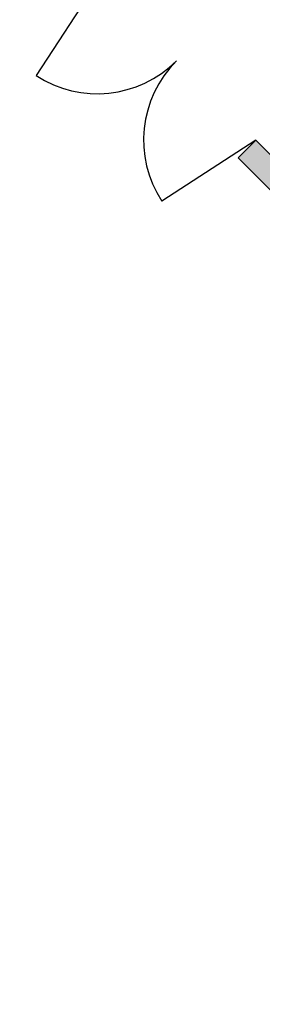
# Model space of a CAD drawing. Header units: metres. Extents: x 2172.2 to 2210.6, y 415.3 to 458.1.
# Tile 1 of 168: x 2185.7 to 2188.1, y 416.8 to 426.7. Entities that reach past the tile are written whole.
import ezdxf

# ---------------------------------------------------------------- set-up
doc = ezdxf.new("R2010")
doc.units = ezdxf.units.M
doc.layers.add('NC_N1_WALLS', color=7, linetype='CONTINUOUS', lineweight=25)

# ---------------------------------------------------------------- blocks, each defined once
blk = doc.blocks.new('NC_N1_ARCHITECTURE')
at = {"layer": 'NC_N1_WALLS', "true_color": 0xe7e6e1}
blk.add_hatch(color=256, dxfattribs=at).paths.add_polyline_path([(6.354817, -17.161343), (-2.147606, -8.65892), (-1.970829, -8.482143), (6.531594, -16.984568)])
at = {"layer": 'NC_N1_WALLS', "linetype": 'CONTINUOUS', "lineweight": -2}
blk.add_lwpolyline([(6.354817, -17.161343), (-2.147606, -8.65892), (-1.970829, -8.482143), (6.531594, -16.984568)], close=True, dxfattribs=at)
blk = doc.blocks.new('NC_N1_DOOR_D3')
at = {"color": 0, "linetype": 'CONTINUOUS'}
for points in [[(-1.125, 0), (-0.8911, 1.1004)], [(1.125, 0), (0.8911, 1.1004)]]:
    blk.add_lwpolyline(points, dxfattribs=at)
at = {"color": 0}
for centre, start, end in [((-1.125, 0), 0, 78), ((1.125, 0), 102, 180)]:
    blk.add_arc(centre, 1.125, start, end, dxfattribs=at)

msp = doc.modelspace()

# ---------------------------------------------------------------- block references
at = {"layer": 'NC_N1_WALLS'}
msp.add_blockref('NC_N1_ARCHITECTURE', (2190, 434), dxfattribs=at)
at = {"layer": 'NC_N1_WALLS', "rotation": 135.00000000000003}
msp.add_blockref('NC_N1_DOOR_D3', (2187.2337, 426.3134), dxfattribs=at)

doc.saveas('drawing.dxf')
